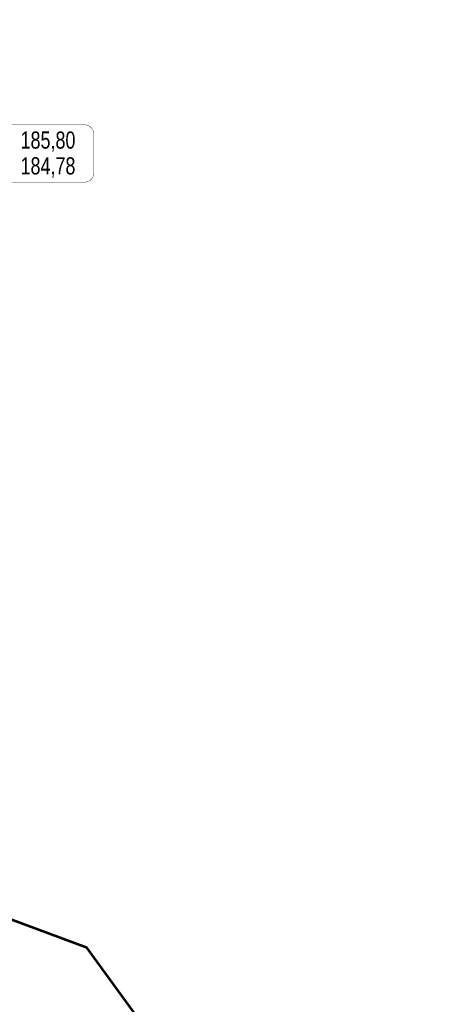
# Model space of a CAD drawing. Header units: metres. Extents: x 7482748 to 7484637, y 5684406 to 5687014.
# Tile 111 of 180: x 7483465 to 7483496, y 5686110 to 5686184. Entities that reach past the tile are written whole.
import ezdxf
from ezdxf.lldxf.tags import DXFTag

# ---------------------------------------------------------------- set-up
doc = ezdxf.new("R2010")
doc.units = ezdxf.units.M
doc.header["$MEASUREMENT"] = 0
doc.layers.add('.k deszczowa', color=200, linetype='Continuous', lineweight=50)
doc.layers.add('_Zakres2', color=7, linetype='Continuous', lineweight=0)
doc.layers.add('IS_Węzeł_sieci_kanalizacyjnej_-_opisy', color=7, linetype='Continuous')
doc.styles.get("Standard").update_dxf_attribs({"font": 'simplex.shx', "width": 0.75})
tags = doc.linetypes.add('SOLID', pattern=[10, 10, 0]).pattern_tags.tags
tags[6:7] = [DXFTag(74, 4), DXFTag(75, 0), DXFTag(340, '0'), DXFTag(46, 0.0), DXFTag(50, 0.0), DXFTag(44, 0.0), DXFTag(45, 0.0)]
tags[4:5] = [DXFTag(74, 4), DXFTag(75, 0), DXFTag(340, '0'), DXFTag(46, 0.0), DXFTag(50, 0.0), DXFTag(44, 0.0), DXFTag(45, 0.0)]

msp = doc.modelspace()

# ---------------------------------------------------------------- linework, layer by layer
at = {"layer": '_Zakres2', "color": 250, "linetype": 'Continuous', "lineweight": 53, "flags": 128}
msp.add_lwpolyline([(7483469.46, 5686200.94), (7483457.15, 5686175.34), (7483454.19, 5686160.77), (7483450.68, 5686142.8), (7483445.21, 5686123.66), (7483469.65, 5686114.59), (7483521.99, 5686042.72), (7483521.41, 5686032.76), (7483497.78, 5685988.42), (7483466.13, 5686001.7), (7483413.53, 5686020.4), (7483407.67, 5685973.53), (7483350.64, 5685913.76), (7483321.93, 5685933.1), (7483288.55, 5685901.25)], dxfattribs=at)
at = {"layer": 'IS_Węzeł_sieci_kanalizacyjnej_-_opisy', "color": 200, "linetype": 'SOLID', "ltscale": 0.01, "const_width": 0.03}
msp.add_lwpolyline([(7483456.81226, 5686172.07185), (7483469.52226, 5686172.07185, 0.414214), (7483470.24226, 5686172.79185), (7483470.24226, 5686175.67185, 0.414214), (7483469.52226, 5686176.39185), (7483456.81226, 5686176.39185, 0.414214), (7483456.09226, 5686175.67185), (7483456.09226, 5686172.79185, 0.414214), (7483456.81226, 5686172.07185)], format="xyb", dxfattribs=at)

# ---------------------------------------------------------------- texts
at = {"layer": '.k deszczowa', "linetype": 'Continuous', "char_height": 1.2888}
for s, insert, attachment_point in [('\\fArial|b0|i0;185,80', (7483464.72226, 5686174.35545), 7), ('\\fArial|b0|i0;184,78', (7483464.72226, 5686173.94505), 1)]:
    msp.add_mtext(s, dxfattribs=dict(at, insert=insert, attachment_point=attachment_point))
at = {"layer": 'IS_Węzeł_sieci_kanalizacyjnej_-_opisy', "color": 18, "linetype": 'SOLID', "ltscale": 0.01, "true_color": 0x000000, "insert": (7483464.72226, 5686173.94505), "char_height": 1.2888, "attachment_point": 1}
msp.add_mtext('\\fArial|b0|i0;184,78', dxfattribs=at)

doc.saveas('drawing.dxf')
